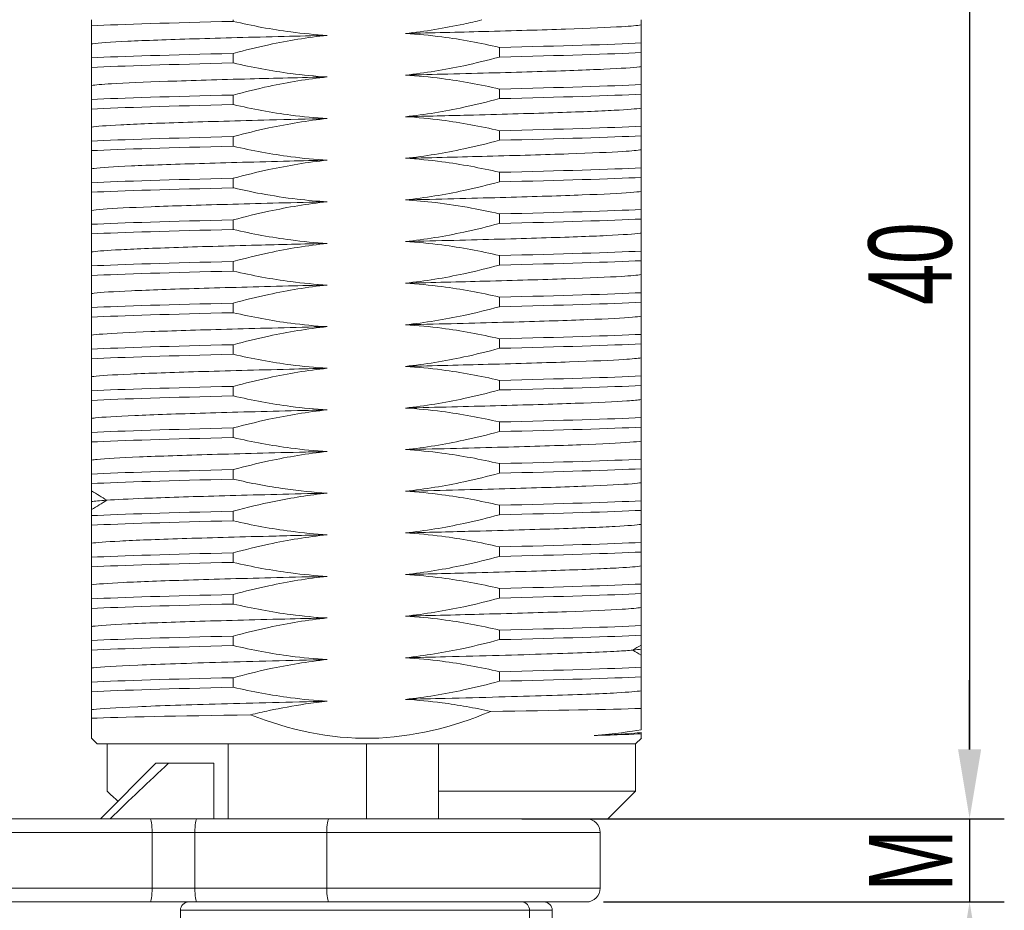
# Model space of a CAD drawing. Header units: millimetres. Extents: x 3200 to 3466, y 1314 to 1542.
# Tile 5 of 13: x 3280 to 3315, y 1427 to 1459. Entities that reach past the tile are written whole.
import ezdxf

# ---------------------------------------------------------------- set-up
doc = ezdxf.new("R2010")
doc.units = ezdxf.units.MM
doc.layers.get('Defpoints').update_dxf_attribs({"lineweight": 18})
for name, color, linetype, lineweight in [('10', 7, 'Continuous', 18), ('20', 7, 'Continuous', 18), ('尺寸线层', 3, 'Continuous', 18)]:
    doc.layers.add(name, color=color, linetype=linetype, lineweight=lineweight)
doc.styles.add('标准', font='txt', dxfattribs={"width": 0.667})
doc.dimstyles.new('对齐', dxfattribs={"dimtxt": 3, "dimasz": 2.5, "dimexe": 1.25, "dimexo": 0.625, "dimtad": 1, "dimdsep": 46, "dimtxsty": '标准', "dimcen": 2.5, "dimdle": 5, "dimclrd": 3, "dimclre": 3, "dimclrt": 3, "dimadec": 0, "dimazin": 0, "dimtfac": 1, "dimtmove": 0, "dimatfit": 3, "dimfxl": 1, "dimtolj": 1, "dimarcsym": 0})

# ---------------------------------------------------------------- blocks, each defined once
blk = doc.blocks.new('*D6')
at = {"layer": 'Defpoints', "color": 0, "transparency": 16777216}
for p in [(3304.546, 1470.338), (3297.294, 1430.338), (3314.051, 1430.338)]:
    blk.add_point(p, dxfattribs=at)
at = {"layer": '尺寸线层', "color": 3, "linetype": 'Continuous', "lineweight": -2, "transparency": 16777216}
for p, q in [((3305.171, 1470.338), (3315.301, 1470.338)), ((3314.051, 1467.838), (3314.051, 1432.838)), ((3297.919, 1430.338), (3315.301, 1430.338))]:
    blk.add_line(p, q, dxfattribs=at)
at = {"layer": '尺寸线层', "color": 3, "transparency": 16777216}
for points in [[(3313.635, 1467.838), (3314.468, 1467.838), (3314.051, 1470.338)], [(3313.635, 1432.838), (3314.468, 1432.838), (3314.051, 1430.338)]]:
    blk.add_solid(points, dxfattribs=at)
at = {"layer": '尺寸线层', "color": 3, "transparency": 16777216, "insert": (3311.926, 1450.338), "char_height": 3, "width": 5.93296, "attachment_point": 5, "rotation": 90, "style": '标准'}
blk.add_mtext('\\A1;40', dxfattribs=at)
blk = doc.blocks.new('*D10')
at = {"layer": 'Defpoints', "color": 0, "transparency": 16777216}
for p in [(3301.01, 1430.338), (3300.235, 1427.338), (3314.051, 1427.338)]:
    blk.add_point(p, dxfattribs=at)
at = {"layer": '尺寸线层', "color": 3, "linetype": 'Continuous', "lineweight": -2, "transparency": 16777216}
for p, q in [((3314.051, 1432.838), (3314.051, 1435.338)), ((3301.635, 1430.338), (3315.301, 1430.338)), ((3314.051, 1430.338), (3314.051, 1427.338)), ((3300.86, 1427.338), (3315.301, 1427.338)), ((3314.051, 1424.838), (3314.051, 1422.338))]:
    blk.add_line(p, q, dxfattribs=at)
at = {"layer": '尺寸线层', "color": 3, "transparency": 16777216}
for points in [[(3313.635, 1432.838), (3314.468, 1432.838), (3314.051, 1430.338)], [(3313.635, 1424.838), (3314.468, 1424.838), (3314.051, 1427.338)]]:
    blk.add_solid(points, dxfattribs=at)
at = {"layer": '尺寸线层', "color": 3, "transparency": 16777216, "insert": (3311.926, 1428.838), "char_height": 3, "width": 6, "attachment_point": 5, "rotation": 90, "style": '标准'}
blk.add_mtext('\\A1;M', dxfattribs=at)

msp = doc.modelspace()

# ---------------------------------------------------------------- linework, layer by layer
at = {"layer": '10', "color": 0, "linetype": 'Continuous'}
for p, q in [((3284.724, 1432.338), (3282.724, 1430.338)), ((3284.724, 1432.338), (3285.18, 1432.338)), ((3285.18, 1432.338), (3286.81, 1432.338)), ((3286.81, 1430.338), (3286.81, 1432.338)), ((3284.512, 1430.338), (3277.035, 1430.338)), ((3286.208, 1430.338), (3284.512, 1430.338)), ((3290.96, 1430.338), (3286.208, 1430.338)), ((3290.96, 1430.338), (3294.91, 1430.338)), ((3300.735, 1427.838), (3300.735, 1429.838)), ((3277.585, 1427.338), (3284.512, 1427.338)), ((3284.512, 1427.338), (3286.208, 1427.338)), ((3286.208, 1427.338), (3290.96, 1427.338)), ((3290.96, 1427.338), (3300.235, 1427.338))]:
    msp.add_line(p, q, dxfattribs=at)
at = {"layer": '10', "color": 0, "linetype": 'Continuous', "lineweight": 5}
for p, q in [((3284.586, 1429.838), (3277.11, 1429.838)), ((3284.586, 1427.838), (3284.586, 1429.838)), ((3286.128, 1429.838), (3284.586, 1429.838)), ((3290.88, 1429.838), (3286.128, 1429.838)), ((3286.128, 1429.838), (3286.128, 1427.838)), ((3300.735, 1429.838), (3290.88, 1429.838)), ((3290.88, 1427.838), (3290.88, 1429.838)), ((3277.659, 1427.838), (3284.586, 1427.838)), ((3284.586, 1427.838), (3286.128, 1427.838)), ((3286.128, 1427.838), (3290.88, 1427.838)), ((3290.88, 1427.838), (3300.735, 1427.838))]:
    msp.add_line(p, q, dxfattribs=at)
at = {"layer": '10', "color": 0, "linetype": 'Continuous'}
for centre, start, end in [((3300.235, 1429.838), 0, 90), ((3300.235, 1427.838), 270, 0)]:
    msp.add_arc(centre, 0.5, start, end, dxfattribs=at)
at = {"layer": '10', "color": 0, "linetype": 'Continuous', "lineweight": 5}
for centre, major_axis, ratio, start_param, end_param in [((3284.512, 1429.838), (0, -0.5), 0.149063, 1.570803, 3.141593), ((3286.208, 1429.838), (0, 0.5), 0.159356, 0, 1.570796), ((3290.96, 1429.838), (0, -0.5), 0.159356, 3.141593, 4.712389), ((3284.512, 1427.838), (0, -0.5), 0.149063, 0, 1.570796), ((3286.208, 1427.838), (0, 0.5), 0.159356, 1.570796, 3.141593), ((3290.96, 1427.838), (0, -0.5), 0.159356, 4.712389, 6.283185)]:
    msp.add_ellipse(centre, major_axis=major_axis, ratio=ratio, start_param=start_param, end_param=end_param, dxfattribs=at)
at = {"layer": '10', "color": 0, "linetype": 'Continuous'}
msp.add_open_spline([(3285.18, 1432.338), (3284.473, 1431.677), (3283.773, 1431.009), (3283.075, 1430.338)], degree=3, dxfattribs=at)
at = {"layer": '20', "color": 0, "linetype": 'Continuous'}
for p, q in [((3282.41, 1459.138), (3282.41, 1458.918)), ((3282.41, 1458.918), (3282.41, 1458.267)), ((3287.515, 1459.138), (3287.515, 1459.078)), ((3302.21, 1459.131), (3302.21, 1458.949)), ((3302.21, 1458.949), (3302.21, 1458.298)), ((3282.41, 1458.267), (3282.41, 1457.763)), ((3297.105, 1458.138), (3297.105, 1457.793)), ((3302.21, 1458.298), (3302.21, 1457.953)), ((3282.41, 1457.763), (3282.41, 1457.418)), ((3287.515, 1457.922), (3287.515, 1457.577)), ((3302.21, 1457.953), (3302.21, 1457.449)), ((3282.41, 1457.418), (3282.41, 1456.766)), ((3302.21, 1457.449), (3302.21, 1456.798)), ((3282.41, 1456.766), (3282.41, 1456.263)), ((3302.21, 1456.798), (3302.21, 1456.452)), ((3287.515, 1456.423), (3287.515, 1456.078)), ((3297.105, 1456.638), (3297.105, 1456.293)), ((3302.21, 1456.452), (3302.21, 1455.949)), ((3282.41, 1456.263), (3282.41, 1455.918)), ((3282.41, 1455.918), (3282.41, 1455.267)), ((3302.21, 1455.949), (3302.21, 1455.298)), ((3282.41, 1455.267), (3282.41, 1454.763)), ((3302.21, 1455.298), (3302.21, 1454.953)), ((3287.515, 1454.923), (3287.515, 1454.578)), ((3297.105, 1455.138), (3297.105, 1454.793)), ((3302.21, 1454.953), (3302.21, 1454.449)), ((3282.41, 1454.418), (3282.41, 1454.763)), ((3282.41, 1454.418), (3282.41, 1453.767)), ((3302.21, 1454.449), (3302.21, 1453.798)), ((3282.41, 1453.767), (3282.41, 1453.263)), ((3297.105, 1453.638), (3297.105, 1453.293)), ((3302.21, 1453.798), (3302.21, 1453.453)), ((3282.41, 1452.918), (3282.41, 1453.263)), ((3287.515, 1453.422), (3287.515, 1453.078)), ((3302.21, 1453.453), (3302.21, 1452.949)), ((3282.41, 1452.918), (3282.41, 1452.266)), ((3302.21, 1452.949), (3302.21, 1452.297)), ((3282.41, 1452.266), (3282.41, 1451.763)), ((3297.105, 1452.138), (3297.105, 1451.793)), ((3302.21, 1452.297), (3302.21, 1451.953)), ((3282.41, 1451.418), (3282.41, 1451.763)), ((3287.515, 1451.923), (3287.515, 1451.577)), ((3302.21, 1451.953), (3302.21, 1451.449)), ((3282.41, 1451.418), (3282.41, 1450.767)), ((3302.21, 1451.449), (3302.21, 1450.798)), ((3282.41, 1450.767), (3282.41, 1450.263)), ((3302.21, 1450.798), (3302.21, 1450.452)), ((3287.515, 1450.423), (3287.515, 1450.078)), ((3297.105, 1450.638), (3297.105, 1450.293)), ((3302.21, 1450.452), (3302.21, 1449.949)), ((3282.41, 1449.918), (3282.41, 1450.263)), ((3302.21, 1449.949), (3302.21, 1449.298)), ((3282.41, 1449.918), (3282.41, 1449.267)), ((3282.41, 1449.267), (3282.41, 1448.763)), ((3302.21, 1449.298), (3302.21, 1448.953)), ((3287.515, 1448.922), (3287.515, 1448.578)), ((3297.105, 1449.138), (3297.105, 1448.793)), ((3302.21, 1448.953), (3302.21, 1448.449)), ((3282.41, 1448.418), (3282.41, 1448.763)), ((3282.41, 1448.418), (3282.41, 1447.766)), ((3302.21, 1448.449), (3302.21, 1447.797)), ((3282.41, 1447.766), (3282.41, 1447.263)), ((3297.105, 1447.638), (3297.105, 1447.293)), ((3302.21, 1447.797), (3302.21, 1447.453)), ((3302.21, 1447.453), (3302.21, 1446.949)), ((3282.41, 1446.918), (3282.41, 1447.263)), ((3287.515, 1447.423), (3287.515, 1447.078)), ((3282.41, 1446.918), (3282.41, 1446.267)), ((3302.21, 1446.949), (3302.21, 1446.298)), ((3282.41, 1446.267), (3282.41, 1445.763)), ((3297.105, 1446.138), (3297.105, 1445.793)), ((3302.21, 1446.298), (3302.21, 1445.953)), ((3282.41, 1445.418), (3282.41, 1445.763)), ((3287.515, 1445.922), (3287.515, 1445.578)), ((3302.21, 1445.953), (3302.21, 1445.449)), ((3282.41, 1445.418), (3282.41, 1444.766)), ((3302.21, 1445.449), (3302.21, 1444.798)), ((3282.41, 1444.766), (3282.41, 1444.263)), ((3297.105, 1444.638), (3297.105, 1444.293)), ((3302.21, 1444.798), (3302.21, 1444.453)), ((3282.41, 1443.918), (3282.41, 1444.263)), ((3287.515, 1444.422), (3287.515, 1444.078)), ((3302.21, 1444.453), (3302.21, 1443.949)), ((3282.41, 1443.918), (3282.41, 1443.266)), ((3302.21, 1443.949), (3302.21, 1443.297)), ((3282.41, 1443.266), (3282.41, 1442.763)), ((3302.21, 1443.297), (3302.21, 1442.953)), ((3287.515, 1442.922), (3287.515, 1442.578)), ((3297.105, 1443.138), (3297.105, 1442.793)), ((3302.21, 1442.953), (3302.21, 1442.449)), ((3282.41, 1442.418), (3282.41, 1442.763)), ((3282.41, 1442.418), (3282.41, 1442.156)), ((3282.41, 1442.156), (3282.41, 1441.767)), ((3302.21, 1442.449), (3302.21, 1441.797)), ((3302.21, 1441.797), (3302.21, 1441.452)), ((3282.41, 1441.767), (3282.41, 1441.482)), ((3282.41, 1441.482), (3282.41, 1441.263)), ((3287.515, 1441.423), (3287.515, 1441.078)), ((3297.105, 1441.638), (3297.105, 1441.293)), ((3302.21, 1441.452), (3302.21, 1440.949)), ((3282.41, 1440.918), (3282.41, 1441.263)), ((3282.41, 1440.918), (3282.41, 1440.267)), ((3302.21, 1440.949), (3302.21, 1440.298)), ((3282.41, 1440.267), (3282.41, 1439.763)), ((3297.105, 1440.138), (3297.105, 1439.793)), ((3302.21, 1440.298), (3302.21, 1439.952)), ((3282.41, 1439.418), (3282.41, 1439.763)), ((3287.515, 1439.923), (3287.515, 1439.578)), ((3302.21, 1439.952), (3302.21, 1439.449)), ((3282.41, 1439.418), (3282.41, 1438.767)), ((3302.21, 1439.449), (3302.21, 1438.798)), ((3282.41, 1438.767), (3282.41, 1438.263)), ((3297.105, 1438.638), (3297.105, 1438.293)), ((3302.21, 1438.798), (3302.21, 1438.452)), ((3282.41, 1437.918), (3282.41, 1438.263)), ((3287.515, 1438.422), (3287.515, 1438.078)), ((3302.21, 1438.452), (3302.21, 1437.949)), ((3282.41, 1437.918), (3282.41, 1437.267)), ((3302.21, 1437.949), (3302.21, 1437.298)), ((3282.41, 1437.267), (3282.41, 1436.763)), ((3302.21, 1437.298), (3302.21, 1436.952)), ((3287.515, 1436.922), (3287.515, 1436.578)), ((3297.105, 1437.138), (3297.105, 1436.793)), ((3302.21, 1436.952), (3302.21, 1436.594)), ((3282.41, 1436.418), (3282.41, 1436.763)), ((3302.21, 1436.594), (3302.21, 1436.449)), ((3302.21, 1436.449), (3302.21, 1436.237)), ((3282.41, 1436.418), (3282.41, 1435.767)), ((3302.21, 1436.237), (3302.21, 1435.798)), ((3282.41, 1435.767), (3282.41, 1435.263)), ((3302.21, 1435.798), (3302.21, 1435.452)), ((3287.515, 1435.422), (3287.515, 1435.078)), ((3297.105, 1435.638), (3297.105, 1435.293)), ((3302.21, 1435.452), (3302.21, 1434.949)), ((3282.41, 1434.918), (3282.41, 1435.263)), ((3282.41, 1434.918), (3282.41, 1434.267)), ((3302.21, 1434.949), (3302.21, 1434.313)), ((3282.41, 1434.267), (3282.41, 1433.961)), ((3302.21, 1434.313), (3302.21, 1433.542)), ((3282.41, 1433.238), (3282.41, 1433.961)), ((3302.21, 1433.449), (3302.21, 1433.402)), ((3302.21, 1433.402), (3302.21, 1433.241)), ((3282.41, 1433.238), (3282.61, 1433.038)), ((3282.61, 1433.038), (3294.91, 1433.038)), ((3282.965, 1433.038), (3282.965, 1431.338)), ((3287.335, 1433.038), (3287.335, 1430.338)), ((3294.91, 1433.038), (3294.91, 1431.338)), ((3302.01, 1433.038), (3294.91, 1433.038)), ((3302.01, 1433.038), (3302.22, 1433.248)), ((3302.01, 1431.338), (3302.01, 1433.038)), ((3302.01, 1431.338), (3294.91, 1431.338)), ((3294.91, 1431.338), (3294.91, 1430.338)), ((3301.01, 1430.338), (3302.01, 1431.338)), ((3294.91, 1430.338), (3301.01, 1430.338)), ((3285.61, 1427.038), (3285.61, 1426.338)), ((3299.01, 1426.338), (3299.01, 1427.038))]:
    msp.add_line(p, q, dxfattribs=at)
at = {"layer": '20', "color": 0, "linetype": 'Continuous', "lineweight": 5}
for p, q in [((3292.31, 1433.038), (3292.31, 1430.338)), ((3285.61, 1427.038), (3298.19, 1427.038)), ((3298.19, 1427.038), (3298.19, 1426.338)), ((3299.01, 1427.038), (3298.19, 1427.038))]:
    msp.add_line(p, q, dxfattribs=at)
at = {"layer": '20', "color": 0, "linetype": 'Continuous'}
for centre, start, end in [((3285.91, 1427.038), 90, 180), ((3298.71, 1427.038), 0, 90)]:
    msp.add_arc(centre, 0.3, start, end, dxfattribs=at)
at = {"layer": '20', "color": 0, "linetype": 'Continuous', "lineweight": 5}
msp.add_ellipse((3297.926, 1427.038), major_axis=(0, -0.3), ratio=0.877583, start_param=1.570796, end_param=3.141593, dxfattribs=at)
at = {"layer": '20', "color": 0, "linetype": 'Continuous'}
for points in [[(3282.41, 1458.918), (3283.486, 1458.971), (3285.293, 1459.024), (3287.515, 1459.078)], [(3302.21, 1458.298), (3301.134, 1458.244), (3299.326, 1458.191), (3297.105, 1458.138)], [(3287.515, 1457.922), (3285.293, 1457.869), (3283.486, 1457.817), (3282.41, 1457.763)], [(3297.105, 1457.793), (3299.326, 1457.847), (3301.134, 1457.898), (3302.21, 1457.953)], [(3282.41, 1457.418), (3283.486, 1457.472), (3285.293, 1457.524), (3287.515, 1457.577)], [(3302.21, 1456.798), (3301.134, 1456.745), (3299.326, 1456.691), (3297.105, 1456.638)], [(3287.515, 1456.423), (3285.293, 1456.369), (3283.486, 1456.316), (3282.41, 1456.263)], [(3297.105, 1456.293), (3299.326, 1456.347), (3301.134, 1456.399), (3302.21, 1456.452)], [(3282.41, 1455.918), (3283.486, 1455.971), (3285.293, 1456.025), (3287.515, 1456.078)], [(3302.21, 1455.298), (3301.134, 1455.244), (3299.326, 1455.191), (3297.105, 1455.138)], [(3287.515, 1454.923), (3285.293, 1454.868), (3283.486, 1454.817), (3282.41, 1454.763)], [(3297.105, 1454.793), (3299.326, 1454.846), (3301.134, 1454.899), (3302.21, 1454.953)], [(3282.41, 1454.418), (3283.486, 1454.471), (3285.293, 1454.524), (3287.515, 1454.578)], [(3302.21, 1453.798), (3301.134, 1453.743), (3299.326, 1453.692), (3297.105, 1453.638)], [(3287.515, 1453.422), (3285.293, 1453.369), (3283.486, 1453.317), (3282.41, 1453.263)], [(3297.105, 1453.293), (3299.326, 1453.346), (3301.134, 1453.399), (3302.21, 1453.453)], [(3282.41, 1452.918), (3283.486, 1452.972), (3285.293, 1453.023), (3287.515, 1453.078)], [(3302.21, 1452.297), (3301.134, 1452.244), (3299.326, 1452.192), (3297.105, 1452.138)], [(3287.515, 1451.923), (3285.293, 1451.87), (3283.486, 1451.816), (3282.41, 1451.763)], [(3297.105, 1451.793), (3299.326, 1451.847), (3301.134, 1451.898), (3302.21, 1451.953)], [(3282.41, 1451.418), (3283.486, 1451.471), (3285.293, 1451.524), (3287.515, 1451.577)], [(3302.21, 1450.798), (3301.134, 1450.745), (3299.326, 1450.691), (3297.105, 1450.638)], [(3287.515, 1450.423), (3285.293, 1450.369), (3283.486, 1450.316), (3282.41, 1450.263)], [(3297.105, 1450.293), (3299.326, 1450.347), (3301.134, 1450.399), (3302.21, 1450.452)], [(3282.41, 1449.918), (3283.486, 1449.971), (3285.293, 1450.024), (3287.515, 1450.078)], [(3302.21, 1449.298), (3301.134, 1449.244), (3299.326, 1449.191), (3297.105, 1449.138)], [(3287.515, 1448.922), (3285.293, 1448.869), (3283.486, 1448.817), (3282.41, 1448.763)], [(3297.105, 1448.793), (3299.326, 1448.846), (3301.134, 1448.899), (3302.21, 1448.953)], [(3282.41, 1448.418), (3283.486, 1448.472), (3285.293, 1448.523), (3287.515, 1448.578)], [(3302.21, 1447.797), (3301.134, 1447.744), (3299.326, 1447.692), (3297.105, 1447.638)], [(3297.105, 1447.293), (3299.326, 1447.346), (3301.134, 1447.4), (3302.21, 1447.453)], [(3287.515, 1447.423), (3285.293, 1447.37), (3283.486, 1447.316), (3282.41, 1447.263)], [(3282.41, 1446.918), (3283.486, 1446.971), (3285.293, 1447.024), (3287.515, 1447.078)], [(3302.21, 1446.298), (3301.134, 1446.243), (3299.326, 1446.192), (3297.105, 1446.138)], [(3287.515, 1445.922), (3285.293, 1445.869), (3283.486, 1445.817), (3282.41, 1445.763)], [(3297.105, 1445.793), (3299.326, 1445.846), (3301.134, 1445.9), (3302.21, 1445.953)], [(3282.41, 1445.418), (3283.486, 1445.471), (3285.293, 1445.524), (3287.515, 1445.578)], [(3302.21, 1444.798), (3301.134, 1444.743), (3299.326, 1444.692), (3297.105, 1444.638)], [(3287.515, 1444.422), (3285.293, 1444.369), (3283.486, 1444.317), (3282.41, 1444.263)], [(3297.105, 1444.293), (3299.326, 1444.346), (3301.134, 1444.4), (3302.21, 1444.453)], [(3282.41, 1443.918), (3283.486, 1443.971), (3285.293, 1444.024), (3287.515, 1444.078)], [(3302.21, 1443.297), (3301.134, 1443.243), (3299.326, 1443.192), (3297.105, 1443.138)], [(3287.515, 1442.922), (3285.293, 1442.869), (3283.486, 1442.816), (3282.41, 1442.763)], [(3297.105, 1442.793), (3299.326, 1442.846), (3301.134, 1442.899), (3302.21, 1442.953)], [(3282.41, 1442.418), (3283.485, 1442.472), (3285.296, 1442.524), (3287.515, 1442.578)], [(3282.956, 1441.819), (3282.774, 1441.932), (3282.592, 1442.044), (3282.41, 1442.156)], [(3282.41, 1441.482), (3282.592, 1441.594), (3282.774, 1441.707), (3282.956, 1441.819)], [(3282.41, 1441.767), (3282.513, 1441.784), (3282.697, 1441.802), (3282.956, 1441.819)], [(3302.21, 1441.797), (3301.134, 1441.744), (3299.326, 1441.692), (3297.105, 1441.638)], [(3287.515, 1441.423), (3285.296, 1441.37), (3283.485, 1441.316), (3282.41, 1441.263)], [(3297.105, 1441.293), (3299.326, 1441.347), (3301.134, 1441.399), (3302.21, 1441.452)], [(3282.41, 1440.918), (3283.486, 1440.971), (3285.293, 1441.025), (3287.515, 1441.078)], [(3302.21, 1440.298), (3301.134, 1440.244), (3299.326, 1440.191), (3297.105, 1440.138)], [(3287.515, 1439.923), (3285.293, 1439.868), (3283.486, 1439.817), (3282.41, 1439.763)], [(3297.105, 1439.793), (3299.326, 1439.847), (3301.134, 1439.899), (3302.21, 1439.952)], [(3282.41, 1439.418), (3283.486, 1439.471), (3285.293, 1439.525), (3287.515, 1439.578)], [(3302.21, 1438.798), (3301.134, 1438.744), (3299.326, 1438.691), (3297.105, 1438.638)], [(3287.515, 1438.422), (3285.293, 1438.368), (3283.486, 1438.317), (3282.41, 1438.263)], [(3297.105, 1438.293), (3299.326, 1438.347), (3301.134, 1438.399), (3302.21, 1438.452)], [(3282.41, 1437.918), (3283.486, 1437.971), (3285.293, 1438.024), (3287.515, 1438.078)], [(3302.21, 1437.298), (3301.134, 1437.244), (3299.326, 1437.191), (3297.105, 1437.138)], [(3287.515, 1436.922), (3285.293, 1436.869), (3283.486, 1436.817), (3282.41, 1436.763)], [(3297.105, 1436.793), (3299.326, 1436.847), (3301.134, 1436.899), (3302.21, 1436.952)], [(3282.41, 1436.418), (3283.486, 1436.471), (3285.293, 1436.523), (3287.515, 1436.578)], [(3301.913, 1436.415), (3302.044, 1436.427), (3302.143, 1436.438), (3302.21, 1436.449)], [(3302.21, 1435.798), (3301.134, 1435.744), (3299.326, 1435.691), (3297.105, 1435.638)], [(3282.41, 1435.263), (3283.486, 1435.317), (3285.293, 1435.37), (3287.515, 1435.422)], [(3297.105, 1435.293), (3299.326, 1435.347), (3301.134, 1435.399), (3302.21, 1435.452)], [(3287.515, 1435.078), (3285.293, 1435.023), (3283.486, 1434.971), (3282.41, 1434.918)], [(3288.135, 1434.082), (3285.506, 1434.042), (3283.413, 1434.002), (3282.41, 1433.961)], [(3302.21, 1434.313), (3301.072, 1434.278), (3299.144, 1434.242), (3296.796, 1434.207)], [(3300.525, 1433.338), (3301.269, 1433.406), (3301.845, 1433.474), (3302.21, 1433.542)], [(3302.21, 1433.402), (3301.931, 1433.38), (3301.358, 1433.359), (3300.525, 1433.338)], [(3282.965, 1431.338), (3283.099, 1431.209), (3283.231, 1431.082), (3283.361, 1430.957)]]:
    msp.add_open_spline(points, degree=3, dxfattribs=at)
for points, knots in [([(3290.902, 1458.574), (3290.463, 1458.599), (3290.025, 1458.641), (3289.24, 1458.743), (3288.894, 1458.798), (3288.202, 1458.926), (3287.858, 1458.998), (3287.515, 1459.078)], [0, 0, 0, 0, 1.320201, 1.320201, 2.373191, 2.373191, 3.428797, 3.428797, 3.428797, 3.428797]), ([(3296.47, 1459.129), (3296.255, 1459.077), (3296.039, 1459.027), (3295.128, 1458.832), (3294.425, 1458.716), (3293.719, 1458.641)], [0, 0, 0, 0, 0.663792, 0.663792, 2.795686, 2.795686, 2.795686, 2.795686]), ([(3293.719, 1458.641), (3294.684, 1458.665), (3296.815, 1458.717), (3299.653, 1458.799), (3301.521, 1458.878), (3302.087, 1458.928), (3302.21, 1458.949)], [0, 0, 0, 0, 1.929401, 4.351534, 6.773667, 8.497819, 8.497819, 8.497819, 8.497819]), ([(3282.41, 1458.267), (3282.423, 1458.269), (3282.626, 1458.3), (3283.517, 1458.361), (3285.978, 1458.448), (3288.659, 1458.519), (3290.377, 1458.561), (3290.902, 1458.574)], [0, 0, 0, 0, 0.181019, 2.603689, 5.02636, 7.44903, 8.499696, 8.499696, 8.499696, 8.499696]), ([(3287.515, 1457.922), (3287.939, 1458.038), (3288.367, 1458.143), (3289.492, 1458.384), (3290.195, 1458.5), (3290.902, 1458.574)], [0, 0, 0, 0, 1.318922, 1.318922, 3.453014, 3.453014, 3.453014, 3.453014]), ([(3293.719, 1458.641), (3294.158, 1458.616), (3294.597, 1458.574), (3295.381, 1458.472), (3295.727, 1458.417), (3296.418, 1458.29), (3296.762, 1458.218), (3297.105, 1458.138)], [0, 0, 0, 0, 1.320198, 1.320198, 2.372218, 2.372218, 3.426834, 3.426834, 3.426834, 3.426834]), ([(3297.105, 1457.793), (3296.68, 1457.678), (3296.253, 1457.573), (3295.128, 1457.331), (3294.424, 1457.216), (3293.717, 1457.141)], [0, 0, 0, 0, 1.318674, 1.318674, 3.45292, 3.45292, 3.45292, 3.45292]), ([(3290.901, 1457.074), (3290.461, 1457.099), (3290.023, 1457.141), (3289.239, 1457.244), (3288.892, 1457.299), (3288.202, 1457.426), (3287.857, 1457.498), (3287.515, 1457.577)], [0, 0, 0, 0, 1.31995, 1.31995, 2.372075, 2.372075, 3.426796, 3.426796, 3.426796, 3.426796]), ([(3293.717, 1457.141), (3294.234, 1457.154), (3295.936, 1457.195), (3298.602, 1457.266), (3301.065, 1457.353), (3301.98, 1457.414), (3302.193, 1457.446), (3302.21, 1457.449)], [0, 0, 0, 0, 1.032838, 3.442097, 5.851356, 8.260615, 8.499614, 8.499614, 8.499614, 8.499614]), ([(3282.41, 1456.766), (3282.535, 1456.788), (3283.11, 1456.838), (3284.992, 1456.917), (3287.819, 1456.999), (3289.94, 1457.051), (3290.901, 1457.074)], [0, 0, 0, 0, 1.759763, 4.168564, 6.577364, 8.497777, 8.497777, 8.497777, 8.497777]), ([(3287.515, 1456.423), (3287.939, 1456.538), (3288.367, 1456.643), (3289.491, 1456.884), (3290.194, 1457), (3290.901, 1457.074)], [0, 0, 0, 0, 1.318706, 1.318706, 3.451008, 3.451008, 3.451008, 3.451008]), ([(3293.717, 1457.141), (3294.156, 1457.116), (3294.595, 1457.074), (3295.379, 1456.972), (3295.726, 1456.917), (3296.417, 1456.79), (3296.762, 1456.717), (3297.105, 1456.638)], [0, 0, 0, 0, 1.319954, 1.319954, 2.373021, 2.373021, 3.428704, 3.428704, 3.428704, 3.428704]), ([(3290.902, 1455.574), (3290.463, 1455.599), (3290.025, 1455.641), (3289.241, 1455.743), (3288.894, 1455.798), (3288.202, 1455.926), (3287.858, 1455.998), (3287.515, 1456.078)], [0, 0, 0, 0, 1.319946, 1.319946, 2.372961, 2.372961, 3.428602, 3.428602, 3.428602, 3.428602]), ([(3297.105, 1456.293), (3296.68, 1456.178), (3296.253, 1456.073), (3295.128, 1455.832), (3294.425, 1455.716), (3293.718, 1455.641)], [0, 0, 0, 0, 1.318698, 1.318698, 3.452524, 3.452524, 3.452524, 3.452524]), ([(3293.718, 1455.641), (3294.486, 1455.66), (3296.426, 1455.708), (3299.197, 1455.784), (3301.359, 1455.868), (3302.057, 1455.923), (3302.21, 1455.949)], [0, 0, 0, 0, 1.535545, 3.94477, 6.353995, 8.499228, 8.499228, 8.499228, 8.499228]), ([(3293.718, 1455.641), (3294.157, 1455.616), (3294.595, 1455.574), (3295.379, 1455.472), (3295.726, 1455.417), (3296.417, 1455.29), (3296.762, 1455.218), (3297.105, 1455.138)], [0, 0, 0, 0, 1.319945, 1.319945, 2.372815, 2.372815, 3.428309, 3.428309, 3.428309, 3.428309]), ([(3282.41, 1455.267), (3282.571, 1455.294), (3283.308, 1455.35), (3285.557, 1455.436), (3288.307, 1455.511), (3290.193, 1455.557), (3290.902, 1455.574)], [0, 0, 0, 0, 2.261911, 4.671218, 7.080525, 8.4995, 8.4995, 8.4995, 8.4995]), ([(3287.515, 1454.923), (3287.939, 1455.038), (3288.367, 1455.143), (3289.492, 1455.384), (3290.195, 1455.5), (3290.902, 1455.574)], [0, 0, 0, 0, 1.318692, 1.318692, 3.452819, 3.452819, 3.452819, 3.452819]), ([(3290.902, 1454.074), (3290.463, 1454.099), (3290.025, 1454.141), (3289.24, 1454.243), (3288.893, 1454.299), (3288.202, 1454.426), (3287.858, 1454.498), (3287.515, 1454.578)], [0, 0, 0, 0, 1.319959, 1.319959, 2.372908, 2.372908, 3.428464, 3.428464, 3.428464, 3.428464]), ([(3297.105, 1454.793), (3296.68, 1454.678), (3296.253, 1454.573), (3295.128, 1454.332), (3294.426, 1454.216), (3293.72, 1454.142)], [0, 0, 0, 0, 1.318704, 1.318704, 3.450513, 3.450513, 3.450513, 3.450513]), ([(3293.72, 1454.142), (3294.738, 1454.166), (3296.913, 1454.22), (3299.753, 1454.302), (3301.552, 1454.38), (3302.093, 1454.429), (3302.21, 1454.449)], [0, 0, 0, 0, 2.036775, 4.445444, 6.854114, 8.497294, 8.497294, 8.497294, 8.497294]), ([(3282.41, 1453.767), (3282.435, 1453.771), (3282.669, 1453.804), (3283.65, 1453.867), (3286.162, 1453.954), (3288.797, 1454.023), (3290.444, 1454.063), (3290.902, 1454.074)], [0, 0, 0, 0, 0.356083, 2.765239, 5.174395, 7.583551, 8.499387, 8.499387, 8.499387, 8.499387]), ([(3287.515, 1453.422), (3287.939, 1453.538), (3288.367, 1453.642), (3289.492, 1453.884), (3290.195, 1454), (3290.902, 1454.074)], [0, 0, 0, 0, 1.318673, 1.318673, 3.45268, 3.45268, 3.45268, 3.45268]), ([(3293.72, 1454.142), (3294.159, 1454.116), (3294.597, 1454.074), (3295.381, 1453.972), (3295.727, 1453.917), (3296.418, 1453.79), (3296.762, 1453.718), (3297.105, 1453.638)], [0, 0, 0, 0, 1.319954, 1.319954, 2.371835, 2.371835, 3.426302, 3.426302, 3.426302, 3.426302]), ([(3297.105, 1453.293), (3296.68, 1453.178), (3296.253, 1453.073), (3295.129, 1452.832), (3294.426, 1452.716), (3293.72, 1452.642)], [0, 0, 0, 0, 1.31869, 1.31869, 3.449756, 3.449756, 3.449756, 3.449756]), ([(3290.899, 1452.574), (3290.538, 1452.595), (3290.178, 1452.627), (3289.382, 1452.721), (3288.947, 1452.788), (3288.188, 1452.929), (3287.863, 1452.997), (3287.531, 1453.074), (3287.523, 1453.076), (3287.515, 1453.078)], [0, 0, 0, 0, 1.085847, 1.085847, 2.404633, 2.404633, 3.401242, 3.401242, 3.425552, 3.425552, 3.425552, 3.425552]), ([(3293.72, 1452.642), (3293.786, 1452.643), (3295.054, 1452.674), (3297.447, 1452.733), (3300.265, 1452.821), (3301.724, 1452.892), (3302.129, 1452.935), (3302.21, 1452.949)], [0, 0, 0, 0, 0.130501, 2.538923, 4.947346, 7.355769, 8.496528, 8.496528, 8.496528, 8.496528]), ([(3282.41, 1452.266), (3282.494, 1452.281), (3282.909, 1452.324), (3284.386, 1452.396), (3287.191, 1452.483), (3289.57, 1452.542), (3290.832, 1452.572), (3290.899, 1452.574)], [0, 0, 0, 0, 1.187572, 3.579089, 5.970606, 8.362122, 8.496533, 8.496533, 8.496533, 8.496533]), ([(3287.515, 1451.923), (3287.939, 1452.038), (3288.367, 1452.142), (3289.491, 1452.383), (3290.193, 1452.5), (3290.899, 1452.574)], [0, 0, 0, 0, 1.318379, 1.318379, 3.449761, 3.449761, 3.449761, 3.449761]), ([(3293.72, 1452.642), (3294.081, 1452.621), (3294.442, 1452.589), (3295.237, 1452.494), (3295.672, 1452.427), (3296.432, 1452.286), (3296.757, 1452.218), (3297.089, 1452.142), (3297.097, 1452.14), (3297.105, 1452.138)], [0, 0, 0, 0, 1.08553, 1.08553, 2.404627, 2.404627, 3.401475, 3.401475, 3.425547, 3.425547, 3.425547, 3.425547]), ([(3297.105, 1451.793), (3296.68, 1451.678), (3296.253, 1451.573), (3295.128, 1451.332), (3294.424, 1451.216), (3293.717, 1451.141)], [0, 0, 0, 0, 1.318367, 1.318367, 3.452953, 3.452953, 3.452953, 3.452953]), ([(3290.901, 1451.074), (3290.462, 1451.099), (3290.024, 1451.141), (3289.24, 1451.244), (3288.893, 1451.299), (3288.202, 1451.426), (3287.858, 1451.498), (3287.515, 1451.577)], [0, 0, 0, 0, 1.319635, 1.319635, 2.372248, 2.372248, 3.427476, 3.427476, 3.427476, 3.427476]), ([(3293.717, 1451.141), (3294.309, 1451.156), (3296.074, 1451.199), (3298.761, 1451.271), (3301.154, 1451.357), (3302.006, 1451.417), (3302.2, 1451.447), (3302.21, 1451.449)], [0, 0, 0, 0, 1.183004, 3.575391, 5.967777, 8.360164, 8.499638, 8.499638, 8.499638, 8.499638]), ([(3282.41, 1450.767), (3282.551, 1450.79), (3283.191, 1450.843), (3285.215, 1450.925), (3288.006, 1451.003), (3290.032, 1451.053), (3290.901, 1451.074)], [0, 0, 0, 0, 1.977099, 4.369221, 6.761343, 8.498427, 8.498427, 8.498427, 8.498427]), ([(3287.515, 1450.423), (3287.939, 1450.538), (3288.367, 1450.643), (3289.491, 1450.884), (3290.194, 1451), (3290.901, 1451.074)], [0, 0, 0, 0, 1.318393, 1.318393, 3.451688, 3.451688, 3.451688, 3.451688]), ([(3293.717, 1451.141), (3294.156, 1451.116), (3294.595, 1451.074), (3295.379, 1450.972), (3295.726, 1450.917), (3296.417, 1450.79), (3296.762, 1450.717), (3297.105, 1450.638)], [0, 0, 0, 0, 1.319638, 1.319638, 2.372875, 2.372875, 3.428736, 3.428736, 3.428736, 3.428736]), ([(3297.105, 1450.293), (3296.68, 1450.178), (3296.253, 1450.073), (3295.129, 1449.832), (3294.426, 1449.716), (3293.719, 1449.642)], [0, 0, 0, 0, 1.318393, 1.318393, 3.450695, 3.450695, 3.450695, 3.450695]), ([(3290.902, 1449.574), (3290.463, 1449.599), (3290.025, 1449.641), (3289.241, 1449.743), (3288.894, 1449.798), (3288.202, 1449.926), (3287.858, 1449.998), (3287.515, 1450.078)], [0, 0, 0, 0, 1.319645, 1.319645, 2.37275, 2.37275, 3.428466, 3.428466, 3.428466, 3.428466]), ([(3293.719, 1449.642), (3294.706, 1449.665), (3296.842, 1449.718), (3299.663, 1449.799), (3301.518, 1449.878), (3302.085, 1449.928), (3302.21, 1449.949)], [0, 0, 0, 0, 1.971888, 4.36374, 6.755592, 8.497466, 8.497466, 8.497466, 8.497466]), ([(3293.719, 1449.642), (3294.158, 1449.616), (3294.597, 1449.574), (3295.38, 1449.472), (3295.727, 1449.417), (3296.418, 1449.29), (3296.762, 1449.218), (3297.105, 1449.138)], [0, 0, 0, 0, 1.31964, 1.31964, 2.371765, 2.371765, 3.426483, 3.426483, 3.426483, 3.426483]), ([(3282.41, 1449.267), (3282.436, 1449.271), (3282.673, 1449.304), (3283.655, 1449.367), (3286.146, 1449.453), (3288.775, 1449.522), (3290.428, 1449.563), (3290.902, 1449.574)], [0, 0, 0, 0, 0.375655, 2.767874, 5.160094, 7.552313, 8.499394, 8.499394, 8.499394, 8.499394]), ([(3287.515, 1448.922), (3287.939, 1449.038), (3288.366, 1449.142), (3289.491, 1449.384), (3290.195, 1449.5), (3290.902, 1449.574)], [0, 0, 0, 0, 1.318361, 1.318361, 3.452681, 3.452681, 3.452681, 3.452681]), ([(3290.899, 1448.074), (3290.46, 1448.099), (3290.022, 1448.141), (3289.238, 1448.244), (3288.892, 1448.299), (3288.201, 1448.426), (3287.857, 1448.498), (3287.515, 1448.578)], [0, 0, 0, 0, 1.319665, 1.319665, 2.371352, 2.371352, 3.425605, 3.425605, 3.425605, 3.425605]), ([(3297.105, 1448.793), (3296.68, 1448.678), (3296.253, 1448.573), (3295.129, 1448.332), (3294.426, 1448.216), (3293.72, 1448.142)], [0, 0, 0, 0, 1.318371, 1.318371, 3.450546, 3.450546, 3.450546, 3.450546]), ([(3293.72, 1448.142), (3293.905, 1448.146), (3295.281, 1448.179), (3297.741, 1448.241), (3300.459, 1448.328), (3301.785, 1448.397), (3302.142, 1448.438), (3302.21, 1448.449)], [0, 0, 0, 0, 0.370549, 2.762183, 5.153816, 7.545449, 8.497304, 8.497304, 8.497304, 8.497304]), ([(3282.41, 1447.766), (3282.493, 1447.781), (3282.903, 1447.823), (3284.367, 1447.895), (3287.165, 1447.982), (3289.551, 1448.041), (3290.822, 1448.072), (3290.899, 1448.074)], [0, 0, 0, 0, 1.167578, 3.559101, 5.950623, 8.342146, 8.496591, 8.496591, 8.496591, 8.496591]), ([(3287.515, 1447.423), (3287.939, 1447.538), (3288.367, 1447.642), (3289.491, 1447.883), (3290.193, 1448), (3290.899, 1448.074)], [0, 0, 0, 0, 1.318378, 1.318378, 3.44982, 3.44982, 3.44982, 3.44982]), ([(3293.72, 1448.142), (3294.159, 1448.116), (3294.597, 1448.074), (3295.381, 1447.972), (3295.727, 1447.917), (3296.418, 1447.789), (3296.762, 1447.717), (3297.105, 1447.638)], [0, 0, 0, 0, 1.319667, 1.319667, 2.371713, 2.371713, 3.426331, 3.426331, 3.426331, 3.426331]), ([(3297.105, 1447.293), (3296.68, 1447.178), (3296.253, 1447.073), (3295.128, 1446.832), (3294.426, 1446.716), (3293.72, 1446.642)], [0, 0, 0, 0, 1.319035, 1.319035, 3.450489, 3.450489, 3.450489, 3.450489]), ([(3290.902, 1446.574), (3290.463, 1446.599), (3290.024, 1446.641), (3289.24, 1446.743), (3288.893, 1446.799), (3288.202, 1446.926), (3287.858, 1446.998), (3287.515, 1447.078)], [0, 0, 0, 0, 1.32029, 1.32029, 2.373122, 2.373122, 3.428561, 3.428561, 3.428561, 3.428561]), ([(3293.72, 1446.642), (3294.752, 1446.666), (3296.948, 1446.721), (3299.803, 1446.804), (3301.572, 1446.882), (3302.097, 1446.93), (3302.21, 1446.949)], [0, 0, 0, 0, 2.064222, 4.490691, 6.917161, 8.497275, 8.497275, 8.497275, 8.497275]), ([(3282.41, 1446.267), (3282.431, 1446.27), (3282.654, 1446.303), (3283.611, 1446.365), (3286.127, 1446.453), (3288.781, 1446.522), (3290.44, 1446.563), (3290.902, 1446.574)], [0, 0, 0, 0, 0.294127, 2.7212, 5.148272, 7.575344, 8.499473, 8.499473, 8.499473, 8.499473]), ([(3287.515, 1445.922), (3287.939, 1446.038), (3288.367, 1446.142), (3289.492, 1446.384), (3290.195, 1446.5), (3290.902, 1446.574)], [0, 0, 0, 0, 1.319004, 1.319004, 3.452777, 3.452777, 3.452777, 3.452777]), ([(3293.72, 1446.642), (3294.159, 1446.616), (3294.597, 1446.574), (3295.381, 1446.471), (3295.728, 1446.417), (3296.418, 1446.29), (3296.762, 1446.218), (3297.105, 1446.138)], [0, 0, 0, 0, 1.320286, 1.320286, 2.37199, 2.37199, 3.426277, 3.426277, 3.426277, 3.426277]), ([(3297.105, 1445.793), (3296.68, 1445.678), (3296.253, 1445.573), (3295.128, 1445.332), (3294.426, 1445.216), (3293.72, 1445.142)], [0, 0, 0, 0, 1.31903, 1.31903, 3.449821, 3.449821, 3.449821, 3.449821]), ([(3290.902, 1445.074), (3290.462, 1445.099), (3290.024, 1445.141), (3289.24, 1445.244), (3288.893, 1445.299), (3288.202, 1445.426), (3287.858, 1445.498), (3287.515, 1445.578)], [0, 0, 0, 0, 1.320301, 1.320301, 2.372806, 2.372806, 3.427901, 3.427901, 3.427901, 3.427901]), ([(3293.72, 1445.142), (3294.852, 1445.169), (3297.14, 1445.225), (3300.01, 1445.311), (3301.642, 1445.386), (3302.111, 1445.432), (3302.21, 1445.449)], [0, 0, 0, 0, 2.262844, 4.689151, 7.115458, 8.49661, 8.49661, 8.49661, 8.49661]), ([(3282.41, 1444.766), (3282.445, 1444.772), (3282.707, 1444.808), (3283.777, 1444.872), (3286.376, 1444.96), (3288.975, 1445.027), (3290.539, 1445.065), (3290.902, 1445.074)], [0, 0, 0, 0, 0.493887, 2.920739, 5.347592, 7.774444, 8.498835, 8.498835, 8.498835, 8.498835]), ([(3287.515, 1444.422), (3287.939, 1444.538), (3288.367, 1444.642), (3289.492, 1444.884), (3290.195, 1445), (3290.902, 1445.074)], [0, 0, 0, 0, 1.319005, 1.319005, 3.452116, 3.452116, 3.452116, 3.452116]), ([(3293.72, 1445.142), (3294.159, 1445.116), (3294.598, 1445.074), (3295.382, 1444.971), (3295.728, 1444.916), (3296.418, 1444.789), (3296.762, 1444.717), (3297.105, 1444.638)], [0, 0, 0, 0, 1.320294, 1.320294, 2.371666, 2.371666, 3.425608, 3.425608, 3.425608, 3.425608]), ([(3297.105, 1444.293), (3296.68, 1444.178), (3296.253, 1444.073), (3295.129, 1443.832), (3294.426, 1443.716), (3293.72, 1443.642)], [0, 0, 0, 0, 1.319024, 1.319024, 3.449633, 3.449633, 3.449633, 3.449633]), ([(3290.901, 1443.574), (3290.461, 1443.599), (3290.023, 1443.641), (3289.239, 1443.744), (3288.892, 1443.799), (3288.202, 1443.926), (3287.857, 1443.998), (3287.515, 1444.078)], [0, 0, 0, 0, 1.320309, 1.320309, 2.372389, 2.372389, 3.427045, 3.427045, 3.427045, 3.427045]), ([(3293.72, 1443.642), (3293.738, 1443.642), (3294.969, 1443.672), (3297.345, 1443.731), (3300.21, 1443.818), (3301.708, 1443.891), (3302.126, 1443.935), (3302.21, 1443.949)], [0, 0, 0, 0, 0.035609, 2.461863, 4.888117, 7.314371, 8.496411, 8.496411, 8.496411, 8.496411]), ([(3282.41, 1443.266), (3282.459, 1443.275), (3282.762, 1443.312), (3283.951, 1443.379), (3286.63, 1443.467), (3289.17, 1443.532), (3290.638, 1443.568), (3290.901, 1443.574)], [0, 0, 0, 0, 0.693614, 3.120224, 5.546835, 7.973445, 8.497999, 8.497999, 8.497999, 8.497999]), ([(3287.515, 1442.922), (3287.939, 1443.038), (3288.367, 1443.142), (3289.491, 1443.384), (3290.194, 1443.5), (3290.901, 1443.574)], [0, 0, 0, 0, 1.319009, 1.319009, 3.45126, 3.45126, 3.45126, 3.45126]), ([(3293.72, 1443.642), (3294.16, 1443.616), (3294.598, 1443.574), (3295.382, 1443.471), (3295.728, 1443.416), (3296.418, 1443.289), (3296.762, 1443.217), (3297.105, 1443.138)], [0, 0, 0, 0, 1.320305, 1.320305, 2.37158, 2.37158, 3.425418, 3.425418, 3.425418, 3.425418]), ([(3290.9, 1442.074), (3290.395, 1442.103), (3289.891, 1442.154), (3289.075, 1442.27), (3288.762, 1442.322), (3288.137, 1442.44), (3287.825, 1442.506), (3287.515, 1442.578)], [0, 0, 0, 0, 1.518287, 1.518287, 2.47129, 2.47129, 3.426155, 3.426155, 3.426155, 3.426155]), ([(3297.105, 1442.793), (3296.68, 1442.678), (3296.253, 1442.573), (3295.128, 1442.332), (3294.426, 1442.216), (3293.72, 1442.142)], [0, 0, 0, 0, 1.319018, 1.319018, 3.450064, 3.450064, 3.450064, 3.450064]), ([(3293.72, 1442.142), (3293.838, 1442.144), (3295.166, 1442.176), (3297.612, 1442.238), (3300.402, 1442.326), (3301.771, 1442.396), (3302.14, 1442.437), (3302.21, 1442.449)], [0, 0, 0, 0, 0.235088, 2.66142, 5.087752, 7.514083, 8.496828, 8.496828, 8.496828, 8.496828]), ([(3293.72, 1442.142), (3294.159, 1442.116), (3294.598, 1442.074), (3295.382, 1441.971), (3295.728, 1441.916), (3296.418, 1441.789), (3296.762, 1441.717), (3297.105, 1441.638)], [0, 0, 0, 0, 1.320311, 1.320311, 2.371798, 2.371798, 3.425849, 3.425849, 3.425849, 3.425849]), ([(3282.956, 1441.819), (3283.29, 1441.842), (3284.345, 1441.893), (3286.89, 1441.974), (3289.366, 1442.037), (3290.737, 1442.07), (3290.9, 1442.074)], [0, 0, 0, 0, 2.105919, 4.84368, 7.581441, 7.947861, 7.947861, 7.947861, 7.947861]), ([(3287.515, 1441.423), (3288.003, 1441.555), (3288.495, 1441.674), (3289.621, 1441.905), (3290.259, 1442.007), (3290.9, 1442.074)], [0, 0, 0, 0, 1.516754, 1.516754, 3.450432, 3.450432, 3.450432, 3.450432]), ([(3290.902, 1440.574), (3290.463, 1440.599), (3290.025, 1440.641), (3289.24, 1440.744), (3288.893, 1440.798), (3288.202, 1440.926), (3287.858, 1440.998), (3287.515, 1441.078)], [0, 0, 0, 0, 1.320278, 1.320278, 2.37317, 2.37317, 3.428689, 3.428689, 3.428689, 3.428689]), ([(3297.105, 1441.293), (3296.68, 1441.178), (3296.253, 1441.073), (3295.128, 1440.832), (3294.424, 1440.716), (3293.717, 1440.641)], [0, 0, 0, 0, 1.31903, 1.31903, 3.452582, 3.452582, 3.452582, 3.452582]), ([(3293.717, 1440.641), (3294.496, 1440.66), (3296.455, 1440.708), (3299.243, 1440.786), (3301.379, 1440.869), (3302.061, 1440.924), (3302.21, 1440.949)], [0, 0, 0, 0, 1.556189, 3.983237, 6.410286, 8.499295, 8.499295, 8.499295, 8.499295]), ([(3282.41, 1440.267), (3282.568, 1440.293), (3283.29, 1440.349), (3285.517, 1440.434), (3288.284, 1440.51), (3290.185, 1440.557), (3290.902, 1440.574)], [0, 0, 0, 0, 2.211169, 4.638321, 7.065473, 8.499593, 8.499593, 8.499593, 8.499593]), ([(3287.515, 1439.923), (3287.939, 1440.038), (3288.367, 1440.143), (3289.492, 1440.384), (3290.195, 1440.5), (3290.902, 1440.574)], [0, 0, 0, 0, 1.319025, 1.319025, 3.452905, 3.452905, 3.452905, 3.452905]), ([(3293.717, 1440.641), (3294.157, 1440.616), (3294.595, 1440.574), (3295.379, 1440.472), (3295.726, 1440.417), (3296.417, 1440.29), (3296.762, 1440.218), (3297.105, 1440.138)], [0, 0, 0, 0, 1.320277, 1.320277, 2.37301, 2.37301, 3.428367, 3.428367, 3.428367, 3.428367]), ([(3297.105, 1439.793), (3296.68, 1439.678), (3296.253, 1439.573), (3295.128, 1439.332), (3294.425, 1439.216), (3293.718, 1439.141)], [0, 0, 0, 0, 1.319036, 1.319036, 3.451842, 3.451842, 3.451842, 3.451842]), ([(3290.903, 1439.074), (3290.463, 1439.099), (3290.025, 1439.141), (3289.241, 1439.243), (3288.894, 1439.298), (3288.202, 1439.426), (3287.858, 1439.498), (3287.515, 1439.578)], [0, 0, 0, 0, 1.32028, 1.32028, 2.373294, 2.373294, 3.428931, 3.428931, 3.428931, 3.428931]), ([(3293.718, 1439.141), (3294.596, 1439.163), (3296.648, 1439.213), (3299.467, 1439.293), (3301.457, 1439.374), (3302.075, 1439.426), (3302.21, 1439.449)], [0, 0, 0, 0, 1.754798, 4.181625, 6.608452, 8.498592, 8.498592, 8.498592, 8.498592]), ([(3282.41, 1438.767), (3282.582, 1438.796), (3283.373, 1438.854), (3285.751, 1438.942), (3288.478, 1439.015), (3290.285, 1439.059), (3290.903, 1439.074)], [0, 0, 0, 0, 2.410282, 4.837508, 7.264734, 8.4998, 8.4998, 8.4998, 8.4998]), ([(3287.515, 1438.422), (3287.939, 1438.538), (3288.367, 1438.643), (3289.492, 1438.884), (3290.196, 1439), (3290.903, 1439.074)], [0, 0, 0, 0, 1.319013, 1.319013, 3.45315, 3.45315, 3.45315, 3.45315]), ([(3293.718, 1439.141), (3294.157, 1439.116), (3294.596, 1439.074), (3295.38, 1438.972), (3295.727, 1438.917), (3296.418, 1438.79), (3296.762, 1438.718), (3297.105, 1438.638)], [0, 0, 0, 0, 1.320278, 1.320278, 2.372648, 2.372648, 3.427629, 3.427629, 3.427629, 3.427629]), ([(3297.105, 1438.293), (3296.68, 1438.178), (3296.253, 1438.073), (3295.128, 1437.832), (3294.425, 1437.716), (3293.719, 1437.641)], [0, 0, 0, 0, 1.319037, 1.319037, 3.450966, 3.450966, 3.450966, 3.450966]), ([(3290.902, 1437.574), (3290.463, 1437.599), (3290.025, 1437.641), (3289.24, 1437.743), (3288.893, 1437.798), (3288.202, 1437.926), (3287.858, 1437.998), (3287.515, 1438.078)], [0, 0, 0, 0, 1.320286, 1.320286, 2.373233, 2.373233, 3.428796, 3.428796, 3.428796, 3.428796]), ([(3293.719, 1437.641), (3294.696, 1437.665), (3296.841, 1437.718), (3299.685, 1437.8), (3301.532, 1437.879), (3302.089, 1437.929), (3302.21, 1437.949)], [0, 0, 0, 0, 1.953272, 4.379861, 6.806451, 8.497743, 8.497743, 8.497743, 8.497743]), ([(3282.41, 1437.267), (3282.423, 1437.269), (3282.627, 1437.3), (3283.521, 1437.361), (3285.991, 1437.449), (3288.672, 1437.52), (3290.384, 1437.562), (3290.902, 1437.574)], [0, 0, 0, 0, 0.182507, 2.60967, 5.036834, 7.463997, 8.499694, 8.499694, 8.499694, 8.499694]), ([(3287.515, 1436.922), (3287.939, 1437.038), (3288.367, 1437.143), (3289.492, 1437.384), (3290.195, 1437.5), (3290.902, 1437.574)], [0, 0, 0, 0, 1.319006, 1.319006, 3.453013, 3.453013, 3.453013, 3.453013]), ([(3293.719, 1437.641), (3294.158, 1437.616), (3294.597, 1437.574), (3295.381, 1437.472), (3295.727, 1437.417), (3296.418, 1437.29), (3296.762, 1437.218), (3297.105, 1437.138)], [0, 0, 0, 0, 1.320283, 1.320283, 2.372222, 2.372222, 3.426754, 3.426754, 3.426754, 3.426754]), ([(3290.899, 1436.074), (3290.458, 1436.1), (3290.017, 1436.142), (3289.232, 1436.245), (3288.887, 1436.3), (3288.199, 1436.427), (3287.856, 1436.499), (3287.515, 1436.578)], [0, 0, 0, 0, 1.327059, 1.327059, 2.37501, 2.37501, 3.425489, 3.425489, 3.425489, 3.425489]), ([(3297.105, 1436.793), (3296.678, 1436.677), (3296.248, 1436.572), (3295.123, 1436.331), (3294.421, 1436.215), (3293.715, 1436.141)], [0, 0, 0, 0, 1.325747, 1.325747, 3.454681, 3.454681, 3.454681, 3.454681]), ([(3293.715, 1436.141), (3294.204, 1436.153), (3296.057, 1436.198), (3299.007, 1436.277), (3301.076, 1436.356), (3301.763, 1436.402), (3301.912, 1436.415)], [0, 0, 0, 0, 1.059286, 4.05462, 7.049955, 8.202121, 8.202121, 8.202121, 8.202121]), ([(3293.715, 1436.141), (3294.157, 1436.116), (3294.598, 1436.074), (3295.383, 1435.971), (3295.729, 1435.916), (3296.419, 1435.789), (3296.763, 1435.717), (3297.105, 1435.638)], [0, 0, 0, 0, 1.327046, 1.327046, 2.377451, 2.377451, 3.430456, 3.430456, 3.430456, 3.430456]), ([(3282.41, 1435.767), (3282.43, 1435.77), (3282.679, 1435.807), (3283.83, 1435.877), (3286.91, 1435.976), (3289.556, 1436.042), (3290.899, 1436.074)], [0, 0, 0, 0, 0.282164, 3.046167, 5.810169, 8.496407, 8.496407, 8.496407, 8.496407]), ([(3287.515, 1435.422), (3287.942, 1435.538), (3288.371, 1435.643), (3289.495, 1435.884), (3290.196, 1436), (3290.899, 1436.074)], [0, 0, 0, 0, 1.325771, 1.325771, 3.449713, 3.449713, 3.449713, 3.449713]), ([(3290.899, 1434.574), (3290.458, 1434.6), (3290.017, 1434.642), (3289.232, 1434.745), (3288.887, 1434.8), (3288.199, 1434.927), (3287.856, 1434.999), (3287.515, 1435.078)], [0, 0, 0, 0, 1.32706, 1.32706, 2.375006, 2.375006, 3.42548, 3.42548, 3.42548, 3.42548]), ([(3297.105, 1435.293), (3296.678, 1435.177), (3296.248, 1435.072), (3295.123, 1434.831), (3294.421, 1434.715), (3293.716, 1434.641)], [0, 0, 0, 0, 1.325747, 1.325747, 3.454636, 3.454636, 3.454636, 3.454636]), ([(3293.716, 1434.641), (3294.201, 1434.653), (3296.05, 1434.698), (3299, 1434.777), (3301.366, 1434.867), (3302.067, 1434.925), (3302.21, 1434.949)], [0, 0, 0, 0, 0.971171, 3.735105, 6.499039, 8.501284, 8.501284, 8.501284, 8.501284]), ([(3282.41, 1434.267), (3282.429, 1434.27), (3282.677, 1434.307), (3283.824, 1434.377), (3286.904, 1434.476), (3289.553, 1434.541), (3290.899, 1434.574)], [0, 0, 0, 0, 0.275891, 3.039899, 5.803907, 8.496396, 8.496396, 8.496396, 8.496396]), ([(3288.135, 1434.082), (3288.358, 1434.137), (3288.582, 1434.188), (3289.239, 1434.329), (3289.674, 1434.409), (3290.373, 1434.513), (3290.636, 1434.546), (3290.899, 1434.574)], [0, 0, 0, 0, 0.68873, 0.68873, 2.015017, 2.015017, 2.809943, 2.809943, 2.809943, 2.809943]), ([(3293.716, 1434.641), (3294.157, 1434.616), (3294.598, 1434.574), (3295.331, 1434.478), (3295.626, 1434.433), (3296.212, 1434.329), (3296.505, 1434.271), (3296.796, 1434.207)], [0, 0, 0, 0, 1.327085, 1.327085, 2.219957, 2.219957, 3.114481, 3.114481, 3.114481, 3.114481]), ([(3288.135, 1434.082), (3289.528, 1433.541), (3290.983, 1433.214), (3293.969, 1433.264), (3295.414, 1433.636), (3296.796, 1434.207)], [0, 0, 0, 0, 4.445234, 4.445234, 8.890468, 8.890468, 8.890468, 8.890468]), ([(3300.524, 1433.338), (3300.831, 1433.351), (3301.614, 1433.388), (3302.066, 1433.425), (3302.21, 1433.449)], [0, 0, 0, 0, 0.584808, 1.689637, 1.689637, 1.689637, 1.689637])]:
    msp.add_open_spline(points, degree=3, knots=knots, dxfattribs=at)
at = {"layer": '20', "color": 0, "linetype": 'Continuous', "lineweight": 5}
for points in [[(3301.913, 1436.416), (3302.012, 1436.475), (3302.111, 1436.535), (3302.21, 1436.594)], [(3302.21, 1436.237), (3302.111, 1436.296), (3302.012, 1436.355), (3301.913, 1436.415)]]:
    msp.add_open_spline(points, degree=3, dxfattribs=at)

# ---------------------------------------------------------------- dimensions: what is measured, and where the dimension line sits
at = {"layer": '尺寸线层'}
dim = msp.add_linear_dim(base=(3314.051, 1430.338), p1=(3304.546, 1470.338), p2=(3297.294, 1430.338), angle=90, dimstyle='对齐', override={"dimsah": 1, "dimtzin": 8}, dxfattribs=at)
dim.commit()
dim.dimension.update_dxf_attribs({"geometry": '*D6', "text_midpoint": (3311.926, 1450.338)})
dim = msp.add_linear_dim(base=(3314.051, 1427.338), p1=(3301.01, 1430.338), p2=(3300.235, 1427.338), angle=90, text='M', dimstyle='对齐', override={"dimsah": 1}, dxfattribs=at)
dim.commit()
dim.dimension.update_dxf_attribs({"geometry": '*D10', "text_midpoint": (3311.926, 1428.838)})

doc.saveas('drawing.dxf')
